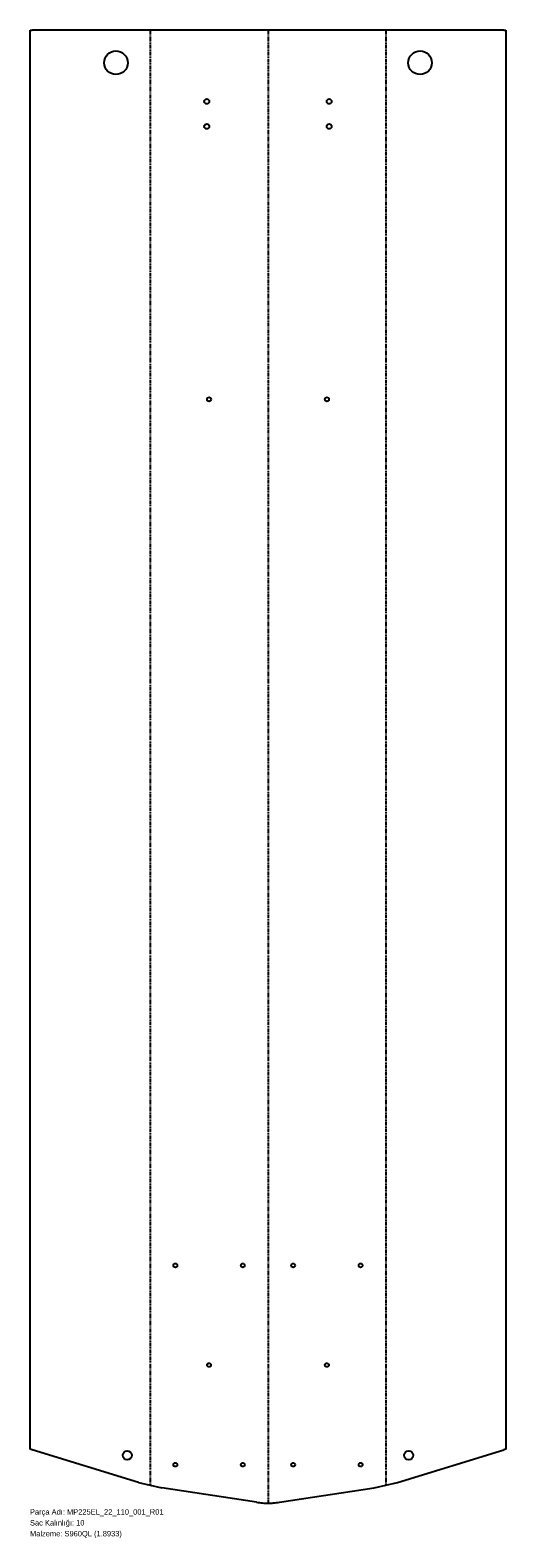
# Model space of a CAD drawing. Header units: millimetres. Extents: x 0 to 1051, y -75 to 3253.
import ezdxf

# ---------------------------------------------------------------- set-up
doc = ezdxf.new("R2010")
doc.units = ezdxf.units.MM
for name, pattern in [('SLD-İki-Kısa-Kesik-Çizgili-Uzun-Kesik-Çizgi', [15.748, 8.128, -1.524, 1.524, -1.524, 1.524, -1.524]), ('SLD-Katı', [0]), ('SLD-Sürekli', [0])]:
    doc.linetypes.add(name, pattern=pattern)
doc.layers.add('METIN', color=96, linetype='SLD-Katı')
doc.styles.add('SLDTEXTSTYLE0', font='ARIAL.TTF', dxfattribs={"width": 0.948, "bigfont": 'bigfont'})
doc.styles.add('SLDTEXTSTYLE1', font='ARIAL.TTF', dxfattribs={"width": 0.948})

msp = doc.modelspace()

# ---------------------------------------------------------------- linework, layer by layer
at = {"color": 7, "linetype": 'SLD-Sürekli', "lineweight": 25}
for p, q in [((0.4, 120.3), (0.4, 3253.4)), ((0.4, 3253.4), (5, 3253.4)), ((1046.7, 3253.4), (5, 3253.4)), ((1046.7, 3253.4), (1051.3, 3253.4)), ((1051.3, 3253.4), (1051.3, 120.3)), ((5, 118.9), (0.4, 120.3)), ((239.9, 47.1), (5, 118.9)), ((811.8, 47.1), (1046.7, 118.9)), ((1051.3, 120.3), (1046.7, 118.9)), ((239.9, 47.1), (291.2, 35.2)), ((500.2, 3.2), (291.2, 35.2)), ((551.5, 3.2), (760.5, 35.2)), ((760.5, 35.2), (811.8, 47.1))]:
    msp.add_line(p, q, dxfattribs=at)
at = {"color": 7, "linetype": 'SLD-İki-Kısa-Kesik-Çizgili-Uzun-Kesik-Çizgi'}
for p, q in [((265.6, 3253.4), (265.6, 41.1)), ((525.9, 3253.4), (525.9, 1.4)), ((786.2, 3253.4), (786.2, 41.1))]:
    msp.add_line(p, q, dxfattribs=at)
at = {"color": 7, "linetype": 'SLD-Sürekli', "lineweight": 25}
for centre, radius in [((189.9, 3181.4), 26), ((861.8, 3181.4), 26), ((390.7, 3095.9), 5.5), ((661, 3095.9), 5.5), ((390.7, 3040.9), 5.5), ((661, 3040.9), 5.5), ((395.7, 2438.4), 4.5), ((656, 2438.4), 4.5), ((321.2, 526.2), 4.25), ((470.2, 526.2), 4.25), ((581.5, 526.2), 4.25), ((730.5, 526.2), 4.25), ((395.7, 306.2), 4.25), ((656, 306.2), 4.25), ((214.9, 107), 10), ((836.8, 107), 10), ((321.2, 86.2), 4.25), ((470.2, 86.2), 4.25), ((581.5, 86.2), 4.25), ((730.5, 86.2), 4.25)]:
    msp.add_circle(centre, radius, dxfattribs=at)
msp.add_open_spline([(500.2, 3.2), (504.6, 2.6), (508.9, 2.2), (515.3, 1.7), (517.5, 1.6), (520.6, 1.5), (521.7, 1.4), (523.3, 1.4), (523.8, 1.4), (524.8, 1.4), (525.3, 1.4), (528, 1.4), (530.1, 1.4), (533.4, 1.6), (534.4, 1.6), (536, 1.7), (536.6, 1.7), (537.4, 1.8), (537.7, 1.8), (538.1, 1.8), (538.2, 1.8), (538.5, 1.8), (538.6, 1.9), (542.8, 2.2), (547.1, 2.6), (551.5, 3.2)], degree=3, knots=[0, 0, 0, 0, 0.25, 0.25, 0.375, 0.375, 0.4375, 0.4375, 0.46875, 0.46875, 0.5, 0.5, 0.625, 0.625, 0.6875, 0.6875, 0.71875, 0.71875, 0.734375, 0.734375, 0.742188, 0.742188, 0.75, 0.75, 1, 1, 1, 1], dxfattribs=at)

# ---------------------------------------------------------------- texts
at = {"layer": 'METIN', "char_height": 12, "attachment_point": 1}
for s, insert, style in [('Parça Adı: MP225EL_22_110_001_R01', (0, -12), 'SLDTEXTSTYLE0'), ('Sac Kalınlığı: 10', (0, -36), 'SLDTEXTSTYLE0'), ('Malzeme: S960QL (1.8933)', (0, -60), 'SLDTEXTSTYLE1')]:
    msp.add_mtext(s, dxfattribs=dict(at, insert=insert, style=style))

doc.saveas('drawing.dxf')
